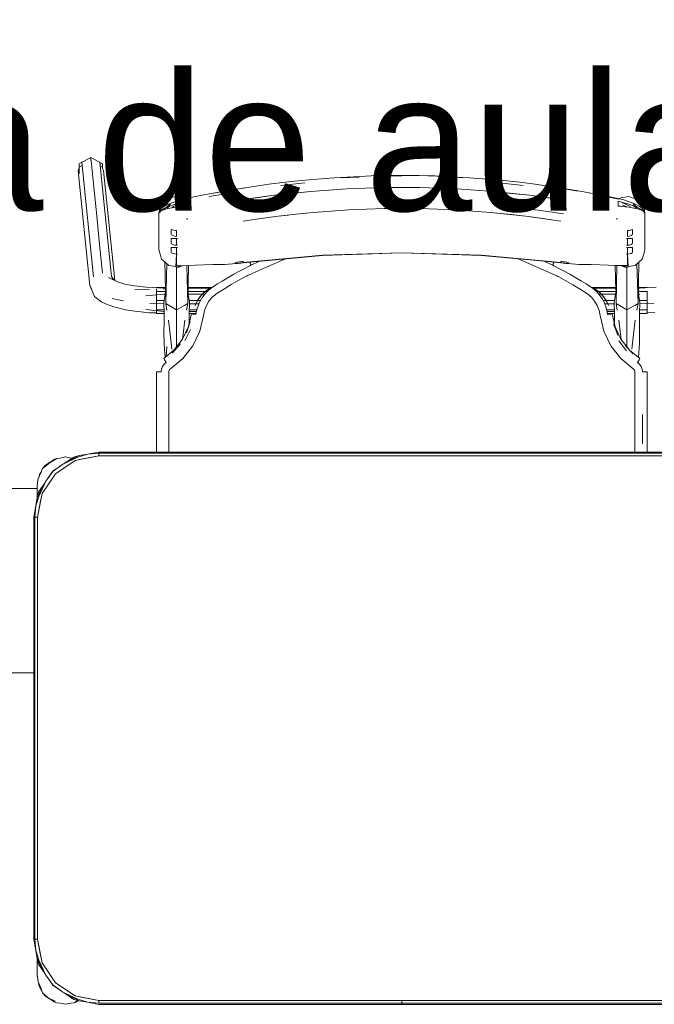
# Model space of a CAD drawing. Header units: millimetres. Extents: x 321 to 585, y -277 to 9.
# Tile 82 of 256: x 391.48 to 392.51, y -213.16 to -211.56. Entities that reach past the tile are written whole.
import ezdxf

# ---------------------------------------------------------------- set-up
doc = ezdxf.new("R2010")
doc.units = ezdxf.units.MM
doc.header["$MEASUREMENT"] = 0
doc.linetypes.add('NULL', pattern=[0])
for name, color, linetype, lineweight in [('Ambiente-Textos', 251, 'Continuous', 5), ('IFC-Elemento de mobília-Contorno', 152, 'Continuous', 5), ('IFC-Viga-Contorno', 66, 'Continuous', 5)]:
    doc.layers.add(name, color=color, linetype=linetype, lineweight=lineweight)
doc.styles.add('Arial', font='arial.ttf')

msp = doc.modelspace()

# ---------------------------------------------------------------- linework, layer by layer
at = {"layer": 'IFC-Elemento de mobília-Contorno', "color": 7, "lineweight": 5}
for p, q in [((391.5728, -211.7937), (391.5766, -211.7916)), ((391.5728, -211.7988), (391.5728, -211.7937)), ((391.5728, -211.7988), (391.5774, -211.7963)), ((391.5766, -211.7916), (391.5769, -211.7908)), ((391.5769, -211.7908), (391.5807, -211.7893)), ((391.5769, -211.7908), (391.5962, -211.9777)), ((391.5807, -211.7893), (391.5917, -211.7832)), ((391.5917, -211.7883), (391.5917, -211.7832)), ((391.5917, -211.7832), (391.6027, -211.7893)), ((391.5917, -211.7883), (391.5919, -211.7884)), ((391.5919, -211.7884), (391.5963, -211.8316)), ((391.6027, -211.7893), (391.6061, -211.7907)), ((391.6061, -211.7907), (391.6255, -211.9775)), ((391.6061, -211.7907), (391.6065, -211.7914)), ((391.6065, -211.7914), (391.6105, -211.7937)), ((391.6068, -211.7967), (391.6105, -211.7988)), ((391.6105, -211.8009), (391.6105, -211.7937)), ((391.6105, -211.7988), (391.6105, -211.7937)), ((391.5708, -211.805), (391.5728, -211.8003)), ((391.5708, -211.805), (391.5902, -211.9919)), ((391.5728, -211.8098), (391.5728, -211.7988)), ((391.6105, -211.8009), (391.6105, -211.7988)), ((391.6105, -211.8009), (391.6122, -211.8048)), ((391.6122, -211.8048), (391.6307, -211.9838)), ((392.0298, -211.814), (392.0488, -211.8134)), ((392.0488, -211.8134), (392.0736, -211.8127)), ((392.0566, -211.8134), (392.0987, -211.8134)), ((392.0736, -211.8127), (392.0987, -211.8126)), ((392.0987, -211.8126), (392.1269, -211.8128)), ((392.1269, -211.8128), (392.1525, -211.8134)), ((392.1408, -211.8134), (392.1697, -211.8144)), ((392.1525, -211.8134), (392.1697, -211.8144)), ((391.8538, -211.8309), (391.8816, -211.8268)), ((391.8816, -211.8268), (391.9082, -211.8234)), ((391.9012, -211.829), (391.9405, -211.8247)), ((391.9082, -211.8234), (391.935, -211.8206)), ((391.935, -211.8206), (391.9601, -211.8184)), ((391.9601, -211.8184), (391.9884, -211.8163)), ((391.9884, -211.8163), (392.0298, -211.814)), ((391.9996, -211.8162), (392.0292, -211.8153)), ((392.1697, -211.8144), (392.1979, -211.8162)), ((392.1768, -211.8149), (392.209, -211.8163)), ((392.209, -211.8163), (392.2373, -211.8184)), ((392.2373, -211.8184), (392.264, -211.8207)), ((392.2569, -211.8248), (392.2962, -211.829)), ((392.264, -211.8207), (392.2907, -211.8236)), ((392.2907, -211.8236), (392.3159, -211.8268)), ((392.3159, -211.8268), (392.3437, -211.8309)), ((391.5963, -211.8316), (391.6012, -211.8783)), ((391.7463, -211.8502), (391.7732, -211.8447)), ((391.7732, -211.8447), (391.797, -211.8401)), ((391.7847, -211.847), (391.8233, -211.8401)), ((391.7853, -211.8426), (391.8138, -211.8375)), ((391.797, -211.8401), (391.8138, -211.8375)), ((391.8138, -211.8375), (391.8425, -211.833)), ((391.82, -211.8365), (391.8538, -211.8309)), ((391.8316, -211.8531), (391.8904, -211.8449)), ((391.8615, -211.8489), (391.8904, -211.8449)), ((391.8904, -211.8449), (391.9496, -211.8386)), ((391.8904, -211.8449), (391.92, -211.8417)), ((391.92, -211.8417), (391.9496, -211.8386)), ((391.9496, -211.8386), (392.0091, -211.8345)), ((391.9496, -211.8386), (391.9793, -211.8365)), ((391.9793, -211.8365), (392.0091, -211.8345)), ((392.0091, -211.8345), (392.0688, -211.8324)), ((392.0091, -211.8345), (392.039, -211.8334)), ((392.039, -211.8334), (392.0688, -211.8324)), ((392.0688, -211.8324), (392.1286, -211.8324)), ((392.1286, -211.8324), (392.1883, -211.8345)), ((392.1286, -211.8324), (392.1585, -211.8334)), ((392.1585, -211.8334), (392.1883, -211.8345)), ((392.1883, -211.8345), (392.2479, -211.8386)), ((392.1883, -211.8345), (392.2181, -211.8366)), ((392.2181, -211.8366), (392.2479, -211.8386)), ((392.2479, -211.8386), (392.3071, -211.8449)), ((392.2479, -211.8386), (392.2775, -211.8417)), ((392.2775, -211.8417), (392.3071, -211.8449)), ((392.3071, -211.8449), (392.3658, -211.8531)), ((392.3071, -211.8449), (392.3359, -211.8489)), ((392.3437, -211.8309), (392.365, -211.8344)), ((392.355, -211.833), (392.3846, -211.8384)), ((392.355, -211.833), (392.386, -211.8374)), ((392.386, -211.8374), (392.4036, -211.8408)), ((392.4036, -211.8408), (392.4274, -211.8452)), ((392.4122, -211.8426), (392.4514, -211.851)), ((392.4274, -211.8452), (392.4511, -211.8502)), ((391.7063, -211.8624), (391.7087, -211.858)), ((391.7087, -211.858), (391.7132, -211.8542)), ((391.7118, -211.8624), (391.7221, -211.8575)), ((391.7132, -211.8542), (391.7177, -211.8504)), ((391.7151, -211.8643), (391.7216, -211.8591)), ((391.7151, -211.8643), (391.7289, -211.8592)), ((391.7177, -211.8504), (391.7234, -211.8487)), ((391.7221, -211.8575), (391.7302, -211.8548)), ((391.7234, -211.8487), (391.7291, -211.8471)), ((391.7265, -211.8629), (391.7334, -211.8597)), ((391.7289, -211.8592), (391.7464, -211.8547)), ((391.7291, -211.8471), (391.7349, -211.8478)), ((391.7302, -211.8548), (391.7373, -211.8525)), ((391.732, -211.8638), (391.7391, -211.8609)), ((391.7334, -211.8597), (391.7403, -211.8563)), ((391.7349, -211.8478), (391.7408, -211.8485)), ((391.7373, -211.8525), (391.7463, -211.8502)), ((391.7408, -211.8485), (391.7445, -211.8506)), ((391.7429, -211.8628), (391.7464, -211.8618)), ((391.7464, -211.8567), (391.7464, -211.8547)), ((391.7464, -211.8586), (391.7464, -211.8567)), ((391.7464, -211.8605), (391.7464, -211.8586)), ((391.7464, -211.8625), (391.7464, -211.8605)), ((391.8316, -211.8531), (391.8615, -211.8489)), ((392.3359, -211.8489), (392.3658, -211.8531)), ((392.4511, -211.8502), (392.4602, -211.8525)), ((392.4511, -211.8567), (392.4511, -211.8547)), ((392.4511, -211.8547), (392.4686, -211.8592)), ((392.4511, -211.8586), (392.4511, -211.8567)), ((392.4511, -211.8605), (392.4511, -211.8586)), ((392.4511, -211.8625), (392.4511, -211.8605)), ((392.4511, -211.8618), (392.4546, -211.8628)), ((392.4529, -211.8506), (392.4567, -211.8485)), ((392.4567, -211.8485), (392.4625, -211.8478)), ((392.4571, -211.8564), (392.464, -211.8598)), ((392.4583, -211.8609), (392.4654, -211.8638)), ((392.4602, -211.8525), (392.4673, -211.8548)), ((392.4625, -211.8478), (392.4684, -211.8471)), ((392.464, -211.8598), (392.471, -211.8629)), ((392.4673, -211.8548), (392.4754, -211.8575)), ((392.4684, -211.8471), (392.4741, -211.8488)), ((392.4686, -211.8592), (392.4823, -211.8643)), ((392.4741, -211.8488), (392.4798, -211.8504)), ((392.4754, -211.8575), (392.4856, -211.8624)), ((392.4758, -211.8591), (392.4823, -211.8643)), ((392.4798, -211.8504), (392.4843, -211.8542)), ((392.4843, -211.8542), (392.4888, -211.858)), ((392.4888, -211.858), (392.4912, -211.8623)), ((391.7027, -211.8739), (391.7039, -211.8668)), ((391.7027, -211.8739), (391.7057, -211.867)), ((391.7027, -211.8739), (391.7059, -211.8694)), ((391.7027, -211.8739), (391.7044, -211.8718)), ((391.7027, -211.8889), (391.7027, -211.8739)), ((391.7039, -211.8668), (391.7063, -211.8624)), ((391.7044, -211.8718), (391.7059, -211.8701)), ((391.7057, -211.867), (391.7118, -211.8624)), ((391.7059, -211.8694), (391.7151, -211.8643)), ((391.7059, -211.8701), (391.715, -211.8667)), ((391.7071, -211.8688), (391.7101, -211.8685)), ((391.7114, -211.868), (391.713, -211.8657)), ((391.715, -211.8667), (391.729, -211.8641)), ((391.7159, -211.8665), (391.7166, -211.8655)), ((391.7166, -211.8655), (391.7205, -211.8623)), ((391.7243, -211.8649), (391.7265, -211.8629)), ((391.729, -211.8641), (391.7464, -211.8625)), ((391.7449, -211.8622), (391.7457, -211.8625)), ((391.8969, -211.8788), (391.9256, -211.8758)), ((391.8969, -211.8788), (391.9131, -211.8771)), ((391.9256, -211.8758), (391.9543, -211.8727)), ((391.9422, -211.874), (391.9543, -211.8727)), ((391.9543, -211.8727), (392.0119, -211.8686)), ((391.9543, -211.8727), (391.9831, -211.8706)), ((391.9831, -211.8706), (392.0119, -211.8686)), ((392.0119, -211.8686), (392.0409, -211.8676)), ((392.0409, -211.8676), (392.0698, -211.8665)), ((392.0698, -211.8665), (392.1277, -211.8665)), ((392.1277, -211.8665), (392.1566, -211.8676)), ((392.1566, -211.8676), (392.1855, -211.8686)), ((392.1855, -211.8686), (392.2432, -211.8727)), ((392.1855, -211.8686), (392.2143, -211.8706)), ((392.2143, -211.8706), (392.2432, -211.8727)), ((392.2432, -211.8727), (392.3005, -211.8788)), ((392.2432, -211.8727), (392.2718, -211.8758)), ((392.2718, -211.8758), (392.3005, -211.8788)), ((392.3039, -211.8668), (392.3323, -211.8708)), ((392.3039, -211.8668), (392.3321, -211.8708)), ((392.3321, -211.8708), (392.3618, -211.875)), ((392.3323, -211.8708), (392.3618, -211.875)), ((392.4511, -211.8625), (392.4684, -211.8641)), ((392.4514, -211.8625), (392.4523, -211.8621)), ((392.4684, -211.8641), (392.4825, -211.8667)), ((392.4763, -211.862), (392.4806, -211.8655)), ((392.4806, -211.8655), (392.4813, -211.8665)), ((392.4823, -211.8643), (392.4916, -211.8694)), ((392.4825, -211.8667), (392.4916, -211.8701)), ((392.4843, -211.8657), (392.4856, -211.8678)), ((392.4856, -211.8624), (392.4915, -211.8668)), ((392.4875, -211.8686), (392.4903, -211.8687)), ((392.4912, -211.8623), (392.4935, -211.8666)), ((392.4915, -211.8668), (392.4947, -211.8739)), ((392.4916, -211.8694), (392.4947, -211.8739)), ((392.4916, -211.8701), (392.493, -211.8718)), ((392.493, -211.8718), (392.4947, -211.8739)), ((392.4935, -211.8666), (392.4947, -211.8739)), ((392.4947, -211.8889), (392.4947, -211.8739)), ((391.6012, -211.8783), (391.606, -211.925)), ((391.7027, -211.904), (391.7027, -211.8889)), ((391.7483, -211.8824), (391.7485, -211.8834)), ((391.7483, -211.8824), (391.7487, -211.8846)), ((391.7485, -211.8834), (391.7487, -211.8846)), ((391.8401, -211.8869), (391.8693, -211.8828)), ((391.8693, -211.8828), (391.8969, -211.8788)), ((392.3005, -211.8788), (392.3574, -211.8869)), ((392.3005, -211.8788), (392.3282, -211.8828)), ((392.3282, -211.8828), (392.3574, -211.8869)), ((392.4488, -211.8846), (392.4492, -211.8824)), ((392.4488, -211.8846), (392.449, -211.8834)), ((392.449, -211.8834), (392.4492, -211.8824)), ((392.4947, -211.9039), (392.4947, -211.8889)), ((391.7027, -211.919), (391.7027, -211.904)), ((391.7227, -211.9007), (391.7248, -211.9013)), ((391.7227, -211.9027), (391.7227, -211.9007)), ((391.7227, -211.9046), (391.7227, -211.9027)), ((391.7227, -211.9065), (391.7227, -211.9046)), ((391.7227, -211.9084), (391.7227, -211.9065)), ((391.7227, -211.9084), (391.7233, -211.9093)), ((391.7233, -211.9093), (391.7251, -211.9104)), ((391.7248, -211.9013), (391.7269, -211.9017)), ((391.7269, -211.9017), (391.7291, -211.902)), ((391.7291, -211.902), (391.7312, -211.9021)), ((391.7312, -211.9045), (391.7312, -211.9021)), ((391.7312, -211.907), (391.7312, -211.9045)), ((391.7312, -211.9094), (391.7312, -211.9069)), ((391.7312, -211.9118), (391.7312, -211.9094)), ((392.4662, -211.9021), (392.4684, -211.902)), ((392.4662, -211.9045), (392.4662, -211.9021)), ((392.4662, -211.907), (392.4662, -211.9045)), ((392.4662, -211.9094), (392.4662, -211.9069)), ((392.4662, -211.9118), (392.4662, -211.9094)), ((392.4684, -211.902), (392.4705, -211.9017)), ((392.4705, -211.9017), (392.4726, -211.9013)), ((392.4723, -211.9104), (392.4741, -211.9093)), ((392.4726, -211.9013), (392.4747, -211.9007)), ((392.4741, -211.9093), (392.4747, -211.9084)), ((392.4747, -211.9027), (392.4747, -211.9007)), ((392.4747, -211.9046), (392.4747, -211.9027)), ((392.4747, -211.9065), (392.4747, -211.9046)), ((392.4747, -211.9084), (392.4747, -211.9065)), ((392.4947, -211.9189), (392.4947, -211.9039)), ((391.606, -211.925), (391.6109, -211.9718)), ((391.7027, -211.934), (391.7027, -211.919)), ((391.7227, -211.9159), (391.7233, -211.9154)), ((391.7227, -211.9177), (391.7227, -211.9159)), ((391.7227, -211.9195), (391.7227, -211.9177)), ((391.7227, -211.9212), (391.7227, -211.9195)), ((391.7227, -211.923), (391.7227, -211.9212)), ((391.7227, -211.923), (391.7233, -211.9239)), ((391.7233, -211.9154), (391.7251, -211.9152)), ((391.7233, -211.9239), (391.7251, -211.925)), ((391.7251, -211.9104), (391.7278, -211.9114)), ((391.7251, -211.9152), (391.7278, -211.9152)), ((391.7251, -211.925), (391.7278, -211.9259)), ((391.7278, -211.9114), (391.7312, -211.9118)), ((391.7278, -211.9152), (391.7312, -211.9152)), ((391.7278, -211.9259), (391.7312, -211.9264)), ((391.7312, -211.918), (391.7312, -211.9152)), ((391.7312, -211.9208), (391.7312, -211.918)), ((391.7312, -211.9236), (391.7312, -211.9208)), ((391.7312, -211.9264), (391.7312, -211.9236)), ((391.7315, -211.9152), (391.7316, -211.9152)), ((391.732, -211.9152), (391.7324, -211.9152)), ((391.7324, -211.9152), (391.7327, -211.9152)), ((392.4647, -211.9152), (392.4651, -211.9152)), ((392.4651, -211.9152), (392.4655, -211.9152)), ((392.4662, -211.9118), (392.4696, -211.9114)), ((392.4662, -211.918), (392.4662, -211.9152)), ((392.4662, -211.9152), (392.4696, -211.9152)), ((392.4662, -211.9208), (392.4662, -211.918)), ((392.4662, -211.9236), (392.4662, -211.9208)), ((392.4662, -211.9264), (392.4662, -211.9236)), ((392.4662, -211.9264), (392.4696, -211.9259)), ((392.4696, -211.9114), (392.4723, -211.9104)), ((392.4696, -211.9152), (392.4723, -211.9152)), ((392.4696, -211.9259), (392.4723, -211.925)), ((392.4723, -211.9152), (392.4741, -211.9154)), ((392.4723, -211.925), (392.4741, -211.9239)), ((392.4741, -211.9154), (392.4747, -211.9159)), ((392.4741, -211.9239), (392.4747, -211.923)), ((392.4747, -211.9177), (392.4747, -211.9159)), ((392.4747, -211.9195), (392.4747, -211.9177)), ((392.4747, -211.9212), (392.4747, -211.9195)), ((392.4747, -211.923), (392.4747, -211.9212)), ((392.4947, -211.934), (392.4947, -211.9189)), ((391.7027, -211.934), (391.7052, -211.9426)), ((391.7227, -211.9305), (391.7233, -211.9299)), ((391.7227, -211.9322), (391.7227, -211.9305)), ((391.7227, -211.934), (391.7227, -211.9322)), ((391.7227, -211.9358), (391.7227, -211.934)), ((391.7227, -211.9375), (391.7227, -211.9358)), ((391.7227, -211.9375), (391.7233, -211.9385)), ((391.7233, -211.9299), (391.7251, -211.9298)), ((391.7233, -211.9385), (391.7251, -211.9395)), ((391.7251, -211.9298), (391.7278, -211.9298)), ((391.7251, -211.9395), (391.7278, -211.9405)), ((391.7278, -211.9298), (391.7312, -211.9298)), ((391.7278, -211.9405), (391.7312, -211.9409)), ((391.7302, -211.9613), (391.7312, -211.9409)), ((391.7312, -211.9326), (391.7312, -211.9298)), ((391.7312, -211.9353), (391.7312, -211.9326)), ((391.7312, -211.9382), (391.7312, -211.9353)), ((391.7312, -211.9409), (391.7312, -211.9382)), ((391.7312, -211.9593), (391.7312, -211.9409)), ((391.7312, -211.9409), (391.7327, -211.941)), ((391.7312, -211.9409), (391.7315, -211.941)), ((391.7315, -211.9264), (391.7327, -211.9264)), ((391.7316, -211.9264), (391.732, -211.9264)), ((391.7316, -211.9298), (391.7317, -211.9298)), ((391.732, -211.9264), (391.7324, -211.9264)), ((391.732, -211.9298), (391.7324, -211.9298)), ((391.7324, -211.9264), (391.7327, -211.9264)), ((391.7324, -211.9298), (391.7327, -211.9298)), ((391.9691, -211.9425), (392.0987, -211.9384)), ((391.9691, -211.9429), (392.0339, -211.9409)), ((392.0339, -211.9409), (392.0987, -211.9389)), ((392.0987, -211.9384), (392.2283, -211.9425)), ((392.0987, -211.9389), (392.1635, -211.9409)), ((392.1635, -211.9409), (392.2283, -211.9429)), ((392.4647, -211.9264), (392.4651, -211.9264)), ((392.4647, -211.9264), (392.4659, -211.9264)), ((392.4647, -211.9298), (392.4651, -211.9298)), ((392.4647, -211.941), (392.4662, -211.9409)), ((392.4651, -211.9264), (392.4655, -211.9264)), ((392.4651, -211.9298), (392.4655, -211.9298)), ((392.4655, -211.9264), (392.4659, -211.9264)), ((392.4659, -211.941), (392.4662, -211.9409)), ((392.4662, -211.9326), (392.4662, -211.9298)), ((392.4662, -211.9298), (392.4696, -211.9298)), ((392.4662, -211.9353), (392.4662, -211.9326)), ((392.4662, -211.9382), (392.4662, -211.9353)), ((392.4662, -211.9409), (392.4662, -211.9382)), ((392.4662, -211.9409), (392.4696, -211.9405)), ((392.4662, -211.9593), (392.4662, -211.9409)), ((392.4662, -211.9409), (392.4673, -211.9613)), ((392.4696, -211.9298), (392.4723, -211.9298)), ((392.4696, -211.9405), (392.4723, -211.9395)), ((392.4723, -211.9298), (392.4741, -211.9299)), ((392.4723, -211.9395), (392.4741, -211.9385)), ((392.4741, -211.9299), (392.4747, -211.9305)), ((392.4741, -211.9385), (392.4747, -211.9375)), ((392.4747, -211.9322), (392.4747, -211.9305)), ((392.4747, -211.934), (392.4747, -211.9322)), ((392.4747, -211.9358), (392.4747, -211.934)), ((392.4747, -211.9375), (392.4747, -211.9358)), ((392.4922, -211.9426), (392.4947, -211.934)), ((391.7052, -211.9426), (391.707, -211.9488)), ((391.707, -211.9488), (391.7128, -211.954)), ((391.7123, -211.9535), (391.7136, -212.0215)), ((391.7128, -211.954), (391.7186, -211.9592)), ((391.7136, -212.0215), (391.7153, -211.9562)), ((391.7624, -211.959), (391.7906, -211.9578)), ((391.7906, -211.9578), (391.7936, -211.9575)), ((391.7936, -211.9575), (391.7976, -211.9577)), ((391.7976, -211.9577), (391.8018, -211.9577)), ((391.8018, -211.9577), (391.806, -211.9578)), ((391.806, -211.9578), (391.8103, -211.9577)), ((391.8101, -211.9578), (391.8286, -211.9563)), ((391.8101, -211.9577), (391.8101, -211.9578)), ((391.8101, -211.9578), (391.8103, -211.9577)), ((391.8186, -211.9569), (391.8267, -211.9559)), ((391.8186, -211.9569), (391.8268, -211.9561)), ((391.8267, -211.9553), (391.8271, -211.9548)), ((391.8267, -211.9554), (391.8267, -211.9553)), ((391.8267, -211.9556), (391.8267, -211.9554)), ((391.8267, -211.9557), (391.8267, -211.9556)), ((391.8267, -211.9559), (391.8267, -211.9557)), ((391.8268, -211.9561), (391.8275, -211.9563)), ((391.8271, -211.9548), (391.8282, -211.9544)), ((391.8275, -211.9563), (391.8286, -211.9563)), ((391.8282, -211.9544), (391.8298, -211.954)), ((391.8286, -211.9563), (391.8301, -211.9562)), ((391.8298, -211.954), (391.8317, -211.9537)), ((391.8301, -211.9562), (391.8317, -211.956)), ((391.8317, -211.9537), (391.8338, -211.9534)), ((391.8317, -211.956), (391.8338, -211.9557)), ((391.8338, -211.9534), (391.8359, -211.9532)), ((391.8338, -211.9557), (391.8359, -211.9555)), ((391.8359, -211.9532), (391.838, -211.9529)), ((391.8359, -211.9555), (391.8379, -211.9552)), ((391.8379, -211.9552), (391.84, -211.955)), ((391.838, -211.9529), (391.8401, -211.9527)), ((391.8396, -211.9527), (391.84, -211.955)), ((391.8396, -211.9527), (391.84, -211.955)), ((391.84, -211.955), (391.9046, -211.9489)), ((391.8401, -211.9545), (391.9691, -211.9425)), ((391.8401, -211.9531), (391.8401, -211.9527)), ((391.8401, -211.9536), (391.8401, -211.9531)), ((391.8401, -211.9541), (391.8401, -211.9536)), ((391.8401, -211.9545), (391.8401, -211.9541)), ((391.8504, -211.954), (391.8506, -211.9546)), ((391.8506, -211.9546), (391.8518, -211.957)), ((391.8508, -211.954), (391.8518, -211.956)), ((391.8518, -211.956), (391.8531, -211.9586)), ((391.8518, -211.957), (391.8522, -211.9568)), ((391.8518, -211.957), (391.8522, -211.9568)), ((391.8518, -211.957), (391.8527, -211.9588)), ((391.8531, -211.9586), (391.8667, -211.9525)), ((391.8531, -211.9586), (391.8666, -211.9525)), ((391.8793, -211.9615), (391.9087, -211.9486)), ((391.9046, -211.9489), (391.9691, -211.9429)), ((391.9087, -211.9486), (391.909, -211.9485)), ((392.2283, -211.9425), (392.3574, -211.9545)), ((392.2283, -211.9429), (392.3072, -211.9503)), ((392.2879, -211.9485), (392.3472, -211.9743)), ((392.3072, -211.9503), (392.3574, -211.955)), ((392.3303, -211.9524), (392.3439, -211.9586)), ((392.3303, -211.9524), (392.3439, -211.9586)), ((392.3439, -211.9586), (392.3452, -211.956)), ((392.3443, -211.9588), (392.3452, -211.957)), ((392.3448, -211.9568), (392.3452, -211.957)), ((392.3448, -211.9568), (392.3452, -211.957)), ((392.3452, -211.956), (392.3463, -211.9539)), ((392.3452, -211.957), (392.3464, -211.9546)), ((392.3464, -211.9546), (392.3467, -211.954)), ((392.3574, -211.9531), (392.3574, -211.9527)), ((392.3574, -211.9527), (392.3595, -211.9529)), ((392.3574, -211.9536), (392.3574, -211.9531)), ((392.3574, -211.9541), (392.3574, -211.9536)), ((392.3574, -211.9545), (392.3574, -211.9541)), ((392.3574, -211.955), (392.3595, -211.9552)), ((392.3595, -211.9529), (392.3616, -211.9532)), ((392.3595, -211.9552), (392.3616, -211.9555)), ((392.3616, -211.9532), (392.3636, -211.9534)), ((392.3616, -211.9555), (392.3637, -211.9557)), ((392.3636, -211.9534), (392.3657, -211.9537)), ((392.3637, -211.9557), (392.3657, -211.956)), ((392.3657, -211.9537), (392.3676, -211.954)), ((392.3657, -211.956), (392.3674, -211.9562)), ((392.3674, -211.9562), (392.3689, -211.9563)), ((392.3676, -211.954), (392.3693, -211.9544)), ((392.3689, -211.9563), (392.3873, -211.9578)), ((392.3689, -211.9563), (392.37, -211.9563)), ((392.3693, -211.9544), (392.3703, -211.9548)), ((392.37, -211.9563), (392.3706, -211.9561)), ((392.3703, -211.9548), (392.3707, -211.9553)), ((392.3706, -211.9561), (392.3789, -211.9569)), ((392.3707, -211.9554), (392.3707, -211.9553)), ((392.3707, -211.9556), (392.3707, -211.9554)), ((392.3707, -211.9557), (392.3707, -211.9556)), ((392.3707, -211.9559), (392.3707, -211.9557)), ((392.3707, -211.9559), (392.3789, -211.9569)), ((392.3872, -211.9577), (392.3873, -211.9578)), ((392.3872, -211.9577), (392.3915, -211.9578)), ((392.3873, -211.9578), (392.3873, -211.9577)), ((392.3915, -211.9578), (392.3957, -211.9577)), ((392.3957, -211.9577), (392.3998, -211.9577)), ((392.3998, -211.9577), (392.4039, -211.9575)), ((392.4039, -211.9575), (392.4069, -211.9578)), ((392.4069, -211.9578), (392.435, -211.959)), ((392.4788, -211.9592), (392.4846, -211.954)), ((392.4818, -211.9565), (392.4835, -212.0215)), ((392.4835, -212.0215), (392.4848, -211.9539)), ((392.4846, -211.954), (392.4904, -211.9488)), ((392.4904, -211.9488), (392.4922, -211.9426)), ((391.7186, -211.9592), (391.7225, -211.9599)), ((391.7225, -211.9599), (391.7263, -211.9606)), ((391.7263, -211.9606), (391.7302, -211.9613)), ((391.7302, -211.9613), (391.7312, -211.9615)), ((391.7312, -211.9593), (391.7349, -211.9597)), ((391.7312, -211.9593), (391.7321, -211.9594)), ((391.7312, -211.9615), (391.7321, -211.9617)), ((391.7315, -211.9644), (391.7315, -211.9616)), ((391.7315, -211.998), (391.7315, -211.9644)), ((391.7321, -211.9594), (391.7331, -211.9595)), ((391.7321, -211.9617), (391.7331, -211.9619)), ((391.7331, -211.9595), (391.734, -211.9596)), ((391.7331, -211.9619), (391.7341, -211.9621)), ((391.734, -211.9596), (391.7349, -211.9597)), ((391.7341, -211.9621), (391.7348, -211.9618)), ((391.7348, -211.9618), (391.7356, -211.9615)), ((391.7349, -211.9597), (391.7386, -211.9597)), ((391.7349, -211.9597), (391.7358, -211.9597)), ((391.7356, -211.9615), (391.736, -211.9613)), ((391.7358, -211.9597), (391.7363, -211.9597)), ((391.736, -211.9613), (391.7364, -211.9612)), ((391.7363, -211.9597), (391.7368, -211.9597)), ((391.7364, -211.9612), (391.7368, -211.9611)), ((391.7368, -211.9597), (391.7372, -211.9597)), ((391.7368, -211.9611), (391.7372, -211.9609)), ((391.7372, -211.9597), (391.7377, -211.9597)), ((391.7372, -211.9609), (391.7375, -211.9608)), ((391.7375, -211.9608), (391.7379, -211.9606)), ((391.7377, -211.9597), (391.7382, -211.9597)), ((391.7379, -211.9606), (391.7383, -211.9605)), ((391.7383, -211.9605), (391.7387, -211.9603)), ((391.7386, -211.9597), (391.7624, -211.959)), ((391.7387, -211.9603), (391.7391, -211.9602)), ((391.7391, -211.9602), (391.7395, -211.96)), ((391.7395, -211.96), (391.7399, -211.9599)), ((391.7399, -211.9599), (391.7403, -211.9598)), ((391.7403, -211.9598), (391.7404, -211.9596)), ((391.7479, -211.9594), (391.7495, -212.0215)), ((391.7495, -212.0215), (391.7506, -211.9593)), ((391.8166, -211.9781), (391.8248, -211.9734)), ((391.8248, -211.9734), (391.8331, -211.9689)), ((391.8331, -211.9689), (391.8414, -211.9645)), ((391.8414, -211.9645), (391.8498, -211.9603)), ((391.848, -211.9752), (391.8498, -211.9743)), ((391.8498, -211.9603), (391.8506, -211.9599)), ((391.8498, -211.9743), (391.8793, -211.9615)), ((391.8506, -211.9599), (391.8515, -211.9595)), ((391.8515, -211.9595), (391.8523, -211.959)), ((391.8523, -211.959), (391.8531, -211.9586)), ((392.3439, -211.9586), (392.3443, -211.9588)), ((392.3443, -211.9588), (392.3448, -211.959)), ((392.3448, -211.959), (392.3456, -211.9595)), ((392.3456, -211.9595), (392.3464, -211.9599)), ((392.3464, -211.9599), (392.3472, -211.9603)), ((392.3472, -211.9603), (392.3557, -211.9645)), ((392.3472, -211.9743), (392.349, -211.9752)), ((392.3557, -211.9645), (392.364, -211.9689)), ((392.364, -211.9689), (392.3723, -211.9734)), ((392.3723, -211.9734), (392.3805, -211.9781)), ((392.435, -211.959), (392.4552, -211.9595)), ((392.435, -211.959), (392.4662, -211.9593)), ((392.4464, -211.9593), (392.4476, -212.0215)), ((392.4465, -211.9591), (392.462, -211.9597)), ((392.4476, -212.0215), (392.4492, -211.9593)), ((392.4565, -211.9595), (392.4567, -211.9596)), ((392.4567, -211.9596), (392.4572, -211.9598)), ((392.457, -211.9595), (392.4572, -211.9598)), ((392.4572, -211.9595), (392.4572, -211.9598)), ((392.4572, -211.9595), (392.4576, -211.9599)), ((392.4572, -211.9598), (392.4576, -211.9599)), ((392.4574, -211.9595), (392.4576, -211.9599)), ((392.4574, -211.9595), (392.458, -211.96)), ((392.4576, -211.9599), (392.458, -211.96)), ((392.458, -211.96), (392.458, -211.9596)), ((392.458, -211.96), (392.4584, -211.9602)), ((392.4584, -211.9602), (392.4587, -211.9603)), ((392.4586, -211.9596), (392.4591, -211.9605)), ((392.4587, -211.9603), (392.4591, -211.9605)), ((392.4591, -211.9596), (392.4591, -211.9605)), ((392.4591, -211.9605), (392.4595, -211.9606)), ((392.4595, -211.9606), (392.4599, -211.9608)), ((392.4599, -211.9608), (392.4603, -211.9609)), ((392.4603, -211.9609), (392.4607, -211.9611)), ((392.4607, -211.9611), (392.4611, -211.9612)), ((392.4611, -211.9612), (392.4615, -211.9613)), ((392.4615, -211.9613), (392.4618, -211.9615)), ((392.4618, -211.9615), (392.4622, -211.9616)), ((392.462, -211.9597), (392.4641, -211.9596)), ((392.462, -211.9597), (392.4625, -211.9597)), ((392.4622, -211.9616), (392.4626, -211.9618)), ((392.4625, -211.9597), (392.463, -211.9596)), ((392.4626, -211.9618), (392.463, -211.9619)), ((392.463, -211.9596), (392.4636, -211.9596)), ((392.463, -211.9619), (392.4634, -211.9621)), ((392.4634, -211.9621), (392.4639, -211.962)), ((392.4636, -211.9596), (392.4641, -211.9596)), ((392.4639, -211.962), (392.4644, -211.9619)), ((392.4641, -211.9596), (392.4662, -211.9593)), ((392.4641, -211.9596), (392.4646, -211.9595)), ((392.4644, -211.9619), (392.4653, -211.9617)), ((392.4646, -211.9595), (392.4652, -211.9594)), ((392.4652, -211.9594), (392.4662, -211.9593)), ((392.4653, -211.9617), (392.4663, -211.9615)), ((392.4655, -211.9593), (392.4662, -211.9593)), ((392.4655, -211.9644), (392.4655, -211.9617)), ((392.4655, -211.998), (392.4655, -211.9644)), ((392.4663, -211.9615), (392.4673, -211.9613)), ((392.4673, -211.9613), (392.4711, -211.9606)), ((392.4711, -211.9606), (392.475, -211.9599)), ((392.475, -211.9599), (392.4788, -211.9592)), ((391.6206, -211.9791), (391.635, -211.9858)), ((391.6255, -211.9775), (391.629, -211.9828)), ((391.6262, -211.9806), (391.6299, -211.9834)), ((391.635, -211.9858), (391.6472, -211.9896)), ((391.6472, -211.9896), (391.6627, -211.9925)), ((391.7946, -211.9916), (391.7983, -211.9893)), ((391.7983, -211.9893), (391.802, -211.987)), ((391.802, -211.987), (391.8058, -211.9847)), ((391.8058, -211.9847), (391.8085, -211.983)), ((391.8085, -211.983), (391.8112, -211.9814)), ((391.8093, -211.9971), (391.8206, -211.9902)), ((391.8112, -211.9814), (391.8139, -211.9797)), ((391.8139, -211.9797), (391.8166, -211.9781)), ((391.8206, -211.9902), (391.8317, -211.9839)), ((391.8317, -211.9839), (391.8426, -211.978)), ((391.8426, -211.978), (391.8444, -211.9771)), ((391.8444, -211.9771), (391.8462, -211.9761)), ((391.8462, -211.9761), (391.848, -211.9752)), ((392.349, -211.9752), (392.3509, -211.9761)), ((392.3509, -211.9761), (392.3527, -211.9771)), ((392.3527, -211.9771), (392.3545, -211.978)), ((392.3545, -211.978), (392.3659, -211.9842)), ((392.3659, -211.9842), (392.3771, -211.9906)), ((392.3805, -211.9781), (392.3832, -211.9797)), ((392.3832, -211.9797), (392.3859, -211.9814)), ((392.3859, -211.9814), (392.3886, -211.983)), ((392.3886, -211.983), (392.3912, -211.9846)), ((392.3912, -211.9846), (392.395, -211.987)), ((392.395, -211.987), (392.3987, -211.9893)), ((392.3987, -211.9893), (392.4024, -211.9916)), ((391.5902, -211.9919), (391.593, -211.9978)), ((391.5902, -211.9919), (391.5962, -212.006)), ((391.5962, -212.006), (391.5977, -212.0096)), ((391.6627, -211.9925), (391.6817, -211.9946)), ((391.6633, -211.9989), (391.6874, -211.9983)), ((391.681, -212.0088), (391.7108, -212.006)), ((391.6817, -211.9946), (391.7108, -211.9964)), ((391.6985, -211.9956), (391.6985, -211.9954)), ((391.6985, -211.9954), (391.7131, -211.9954)), ((391.6985, -212.0017), (391.6985, -211.9975)), ((391.6985, -212.0017), (391.7132, -212.0017)), ((391.6985, -212.0166), (391.6985, -212.0017)), ((391.7108, -211.9986), (391.7108, -211.9964)), ((391.7108, -211.9964), (391.7131, -211.9964)), ((391.7108, -212.0191), (391.7133, -212.0035)), ((391.7108, -212.006), (391.7129, -212.006)), ((391.7315, -212.0316), (391.7315, -211.998)), ((391.7498, -212.0017), (391.7781, -212.0017)), ((391.7498, -212.0035), (391.7522, -212.0191)), ((391.7499, -211.9964), (391.7858, -211.9964)), ((391.75, -211.9954), (391.7875, -211.9954)), ((391.7502, -212.006), (391.7734, -212.006)), ((391.771, -212.0086), (391.7732, -212.0062)), ((391.772, -212.0074), (391.7759, -212.0035)), ((391.772, -212.0074), (391.775, -212.0042)), ((391.7735, -212.006), (391.7775, -212.006)), ((391.7735, -212.0111), (391.7772, -212.0062)), ((391.775, -212.0042), (391.7813, -211.9991)), ((391.7759, -212.0035), (391.7802, -212)), ((391.7772, -212.0062), (391.7814, -212.0017)), ((391.7781, -212.0017), (391.7814, -212.0017)), ((391.7802, -212), (391.7849, -211.9969)), ((391.7813, -211.9991), (391.7849, -211.9969)), ((391.7814, -212.0017), (391.786, -211.9976)), ((391.7844, -211.9972), (391.7852, -211.9968)), ((391.7849, -211.9969), (391.7912, -211.9939)), ((391.7849, -211.9969), (391.7882, -211.995)), ((391.786, -211.9976), (391.791, -211.994)), ((391.786, -211.9964), (391.7877, -211.9964)), ((391.788, -211.9954), (391.789, -211.9954)), ((391.7882, -211.995), (391.7916, -211.9936)), ((391.791, -211.994), (391.7946, -211.9916)), ((391.7935, -212.0075), (391.7956, -212.0059)), ((391.7956, -212.0059), (391.7977, -212.0044)), ((391.7977, -212.0044), (391.8093, -211.9971)), ((392.3771, -211.9906), (392.3883, -211.9974)), ((392.3883, -211.9974), (392.3993, -212.0044)), ((392.3993, -212.0044), (392.4015, -212.0059)), ((392.4015, -212.0059), (392.4036, -212.0075)), ((392.4024, -211.9916), (392.4062, -211.9941)), ((392.4055, -211.9936), (392.4089, -211.995)), ((392.4061, -211.994), (392.411, -211.9976)), ((392.4061, -211.9941), (392.4122, -211.9969)), ((392.408, -211.9954), (392.409, -211.9954)), ((392.4089, -211.995), (392.4122, -211.9969)), ((392.4093, -211.9964), (392.411, -211.9964)), ((392.4096, -211.9954), (392.4471, -211.9954)), ((392.411, -211.9976), (392.4156, -212.0017)), ((392.4113, -211.9964), (392.4471, -211.9964)), ((392.4119, -211.9968), (392.4127, -211.9972)), ((392.4122, -211.9969), (392.4168, -212)), ((392.4122, -211.9969), (392.4158, -211.9991)), ((392.4156, -212.0017), (392.4189, -212.0017)), ((392.4156, -212.0017), (392.4198, -212.0062)), ((392.4158, -211.9991), (392.422, -212.0042)), ((392.4168, -212), (392.4212, -212.0035)), ((392.419, -212.0017), (392.4472, -212.0017)), ((392.4196, -212.006), (392.4236, -212.006)), ((392.4198, -212.0062), (392.4235, -212.0111)), ((392.4212, -212.0035), (392.4251, -212.0074)), ((392.422, -212.0042), (392.4251, -212.0074)), ((392.4237, -212.006), (392.4469, -212.006)), ((392.4238, -212.0062), (392.426, -212.0086)), ((392.4448, -212.0191), (392.4473, -212.0035)), ((392.4655, -212.0316), (392.4655, -211.998)), ((392.4838, -212.0017), (392.4985, -212.0017)), ((392.4838, -212.0035), (392.4862, -212.0191)), ((392.4839, -211.9964), (392.4862, -211.9964)), ((392.484, -211.9954), (392.4985, -211.9954)), ((392.4842, -212.006), (392.4862, -212.006)), ((392.4862, -211.9964), (392.5128, -211.9948)), ((392.4985, -211.9956), (392.4985, -211.9954)), ((392.4985, -212.0017), (392.4985, -212.0014)), ((392.4985, -212.0166), (392.4985, -212.0017)), ((391.5977, -212.0096), (391.6057, -212.0162)), ((391.6057, -212.0162), (391.6094, -212.0189)), ((391.6094, -212.0189), (391.6169, -212.0223)), ((391.6169, -212.0223), (391.6291, -212.0269)), ((391.6266, -212.013), (391.6448, -212.0167)), ((391.6877, -212.0211), (391.7109, -212.0216)), ((391.6985, -212.0166), (391.7112, -212.0166)), ((391.6985, -212.0314), (391.6985, -212.0166)), ((391.7108, -212.0191), (391.7113, -212.038)), ((391.7108, -212.0216), (391.7109, -212.0216)), ((391.7136, -212.0215), (391.7153, -212.0321)), ((391.7136, -212.0215), (391.7315, -212.0316)), ((391.7136, -212.0215), (391.7139, -212.0216)), ((391.7315, -212.0316), (391.7495, -212.0215)), ((391.7444, -212.0243), (391.7495, -212.0215)), ((391.7477, -212.0321), (391.7495, -212.0215)), ((391.7518, -212.0166), (391.7654, -212.0166)), ((391.7518, -212.038), (391.7522, -212.0191)), ((391.7522, -212.0216), (391.7629, -212.0216)), ((391.7617, -212.0246), (391.7631, -212.0212)), ((391.7617, -212.0246), (391.7631, -212.0212)), ((391.7619, -212.0241), (391.7647, -212.0178)), ((391.763, -212.0216), (391.7677, -212.0216)), ((391.7631, -212.0212), (391.765, -212.0172)), ((391.7631, -212.0212), (391.7647, -212.018)), ((391.7647, -212.018), (391.7665, -212.0148)), ((391.765, -212.0172), (391.7665, -212.0148)), ((391.7655, -212.0166), (391.7702, -212.0166)), ((391.7657, -212.0162), (391.7688, -212.0114)), ((391.7658, -212.0266), (391.7682, -212.0205)), ((391.7665, -212.0148), (391.7685, -212.0118)), ((391.7682, -212.0205), (391.7711, -212.0148)), ((391.7685, -212.0118), (391.772, -212.0074)), ((391.7685, -212.0118), (391.7695, -212.0103)), ((391.7695, -212.0103), (391.772, -212.0074)), ((391.7711, -212.0148), (391.7717, -212.0139)), ((391.7717, -212.0139), (391.7723, -212.0129)), ((391.7723, -212.0129), (391.7729, -212.012)), ((391.7729, -212.012), (391.7735, -212.0111)), ((391.78, -212.0246), (391.7842, -212.0174)), ((391.7842, -212.0174), (391.7896, -212.0111)), ((391.7896, -212.0111), (391.7915, -212.0092)), ((391.7915, -212.0092), (391.7935, -212.0075)), ((392.4036, -212.0075), (392.4056, -212.0092)), ((392.4056, -212.0092), (392.4075, -212.0111)), ((392.4075, -212.0111), (392.4128, -212.0174)), ((392.4128, -212.0174), (392.4171, -212.0246)), ((392.4235, -212.0111), (392.4242, -212.012)), ((392.4242, -212.012), (392.4248, -212.0129)), ((392.4248, -212.0129), (392.4254, -212.0139)), ((392.4251, -212.0074), (392.4275, -212.0103)), ((392.4251, -212.0074), (392.4285, -212.0118)), ((392.4254, -212.0139), (392.4259, -212.0148)), ((392.4259, -212.0148), (392.4289, -212.0205)), ((392.4269, -212.0166), (392.4316, -212.0166)), ((392.4275, -212.0103), (392.4285, -212.0118)), ((392.4283, -212.0114), (392.4313, -212.0161)), ((392.4285, -212.0118), (392.4306, -212.0148)), ((392.4289, -212.0205), (392.4312, -212.0266)), ((392.4293, -212.0216), (392.434, -212.0216)), ((392.4306, -212.0148), (392.432, -212.0172)), ((392.4306, -212.0148), (392.4324, -212.018)), ((392.4317, -212.0166), (392.4452, -212.0166)), ((392.432, -212.0172), (392.434, -212.0212)), ((392.4323, -212.0179), (392.4351, -212.0241)), ((392.4324, -212.018), (392.434, -212.0212)), ((392.434, -212.0212), (392.4353, -212.0246)), ((392.434, -212.0212), (392.4353, -212.0246)), ((392.4341, -212.0216), (392.4449, -212.0216)), ((392.4448, -212.0191), (392.4453, -212.038)), ((392.4476, -212.0215), (392.4493, -212.0321)), ((392.4476, -212.0215), (392.4655, -212.0316)), ((392.4476, -212.0215), (392.4479, -212.0216)), ((392.4655, -212.0316), (392.4835, -212.0215)), ((392.4784, -212.0243), (392.4835, -212.0215)), ((392.4817, -212.0321), (392.4835, -212.0215)), ((392.4858, -212.0166), (392.4985, -212.0166)), ((392.4858, -212.038), (392.4862, -212.0191)), ((392.4862, -212.0216), (392.5094, -212.0211)), ((392.4862, -212.0216), (392.4862, -212.0216)), ((392.4985, -212.0314), (392.4985, -212.0166)), ((391.6291, -212.0269), (391.6484, -212.0318)), ((391.6484, -212.0318), (391.6633, -212.0337)), ((391.6633, -212.0337), (391.6874, -212.0364)), ((391.681, -212.0308), (391.7108, -212.0343)), ((391.6874, -212.0364), (391.6985, -212.0364)), ((391.6985, -212.0314), (391.7111, -212.0314)), ((391.6985, -212.0374), (391.6985, -212.0314)), ((391.6985, -212.0374), (391.7113, -212.0374)), ((391.7108, -212.0343), (391.7112, -212.0343)), ((391.7108, -212.0354), (391.7108, -212.0343)), ((391.7108, -212.0354), (391.7108, -212.0343)), ((391.7112, -212.0504), (391.7113, -212.038)), ((391.7307, -212.0311), (391.7315, -212.0316)), ((391.7315, -212.0316), (391.7323, -212.0311)), ((391.7315, -212.0423), (391.7315, -212.0316)), ((391.7508, -212.0588), (391.7556, -212.0377)), ((391.7518, -212.0374), (391.7633, -212.0374)), ((391.7518, -212.038), (391.7519, -212.0504)), ((391.7519, -212.0314), (391.7645, -212.0314)), ((391.7519, -212.0343), (391.7639, -212.0343)), ((391.7556, -212.0377), (391.7561, -212.038)), ((391.7561, -212.038), (391.7578, -212.0384)), ((391.7578, -212.0384), (391.7602, -212.0388)), ((391.7617, -212.0245), (391.762, -212.024)), ((391.7617, -212.0246), (391.7617, -212.0245)), ((391.7617, -212.0246), (391.7617, -212.0246)), ((391.763, -212.0392), (391.7641, -212.0328)), ((391.7641, -212.0328), (391.7658, -212.0266)), ((391.7754, -212.0406), (391.777, -212.0324)), ((391.777, -212.0324), (391.78, -212.0246)), ((392.4171, -212.0246), (392.42, -212.0324)), ((392.42, -212.0324), (392.4217, -212.0406)), ((392.4312, -212.0266), (392.4329, -212.0328)), ((392.4326, -212.0314), (392.4451, -212.0314)), ((392.4329, -212.0328), (392.434, -212.0392)), ((392.4332, -212.0343), (392.4452, -212.0343)), ((392.4337, -212.0374), (392.4453, -212.0374)), ((392.4351, -212.024), (392.4353, -212.0245)), ((392.4353, -212.0246), (392.4353, -212.0245)), ((392.4353, -212.0246), (392.4353, -212.0246)), ((392.4369, -212.0388), (392.4393, -212.0384)), ((392.4393, -212.0384), (392.4409, -212.038)), ((392.4409, -212.038), (392.4415, -212.0377)), ((392.4415, -212.0377), (392.4463, -212.0592)), ((392.4452, -212.0504), (392.4453, -212.038)), ((392.4647, -212.0311), (392.4655, -212.0316)), ((392.4655, -212.0316), (392.4663, -212.0311)), ((392.4655, -212.0423), (392.4655, -212.0316)), ((392.4858, -212.0374), (392.4985, -212.0374)), ((392.4858, -212.038), (392.4859, -212.0504)), ((392.4859, -212.0314), (392.4985, -212.0314)), ((392.4859, -212.0343), (392.4862, -212.0343)), ((392.4985, -212.0374), (392.4985, -212.0314)), ((392.4985, -212.0363), (392.5107, -212.0361)), ((392.4985, -212.0374), (392.4985, -212.0363)), ((391.7108, -212.069), (391.7112, -212.0504)), ((391.7181, -212.0484), (391.7211, -212.0712)), ((391.7315, -212.0614), (391.7315, -212.0423)), ((391.7419, -212.0712), (391.7449, -212.0484)), ((391.7475, -212.0688), (391.7535, -212.0509)), ((391.7519, -212.0504), (391.7519, -212.0539)), ((391.7602, -212.0388), (391.763, -212.0392)), ((391.7695, -212.0663), (391.7754, -212.0406)), ((392.4217, -212.0406), (392.4275, -212.0663)), ((392.434, -212.0392), (392.4369, -212.0388)), ((392.4434, -212.0542), (392.4506, -212.0728)), ((392.4451, -212.0539), (392.4452, -212.0504)), ((392.4521, -212.0484), (392.4551, -212.0712)), ((392.4655, -212.0614), (392.4655, -212.0423)), ((392.4759, -212.0712), (392.4789, -212.0484)), ((392.4859, -212.0504), (392.4861, -212.0679)), ((391.7108, -212.069), (391.7111, -212.0854)), ((391.7315, -212.0866), (391.7315, -212.0614)), ((391.7413, -212.0794), (391.7505, -212.0597)), ((391.745, -212.0819), (391.754, -212.0636)), ((391.7581, -212.0902), (391.7695, -212.0663)), ((392.4275, -212.0663), (392.4389, -212.0902)), ((392.4463, -212.0592), (392.4557, -212.0792)), ((392.4655, -212.0866), (392.4655, -212.0614)), ((392.486, -212.0854), (392.4861, -212.0679)), ((391.7111, -212.0854), (391.7117, -212.0962)), ((391.7211, -212.0712), (391.7236, -212.0954)), ((391.7277, -212.0968), (391.7413, -212.0794)), ((391.7315, -212.0919), (391.7315, -212.0866)), ((391.7411, -212.0796), (391.7419, -212.0712)), ((392.4521, -212.0819), (392.4645, -212.0982)), ((392.4551, -212.0712), (392.456, -212.0796)), ((392.4557, -212.0792), (392.4689, -212.0963)), ((392.4655, -212.0919), (392.4655, -212.0866)), ((392.4735, -212.0954), (392.4759, -212.0712)), ((392.4841, -212.109), (392.486, -212.0854)), ((391.7107, -212.1109), (391.7277, -212.0968)), ((391.7117, -212.0962), (391.7129, -212.1091)), ((391.7143, -212.108), (391.7157, -212.0912)), ((391.7242, -212.102), (391.7376, -212.0871)), ((391.7418, -212.1111), (391.7581, -212.0902)), ((392.4389, -212.0902), (392.4552, -212.111)), ((392.4625, -212.0898), (392.4757, -212.1032)), ((392.4698, -212.0972), (392.4864, -212.1109)), ((391.7107, -212.1109), (391.7109, -212.1114)), ((391.7109, -212.1114), (391.7117, -212.1128)), ((391.711, -212.1202), (391.7146, -212.1172)), ((391.7117, -212.1128), (391.713, -212.1148)), ((391.713, -212.1148), (391.7146, -212.1172)), ((391.7135, -212.1155), (391.7136, -212.1169)), ((391.7136, -212.1156), (391.7136, -212.1161)), ((391.7136, -212.1156), (391.7136, -212.1161)), ((391.7136, -212.118), (391.7136, -212.1157)), ((391.7213, -212.1278), (391.7418, -212.1111)), ((392.4552, -212.111), (392.4758, -212.1278)), ((392.4825, -212.1172), (392.484, -212.1148)), ((392.4825, -212.1172), (392.486, -212.1202)), ((392.4835, -212.1169), (392.4836, -212.1155)), ((392.4835, -212.118), (392.4835, -212.1157)), ((392.4835, -212.1161), (392.4835, -212.1157)), ((392.4835, -212.1169), (392.4835, -212.1157)), ((392.4835, -212.118), (392.4835, -212.1169)), ((392.484, -212.1148), (392.4853, -212.1128)), ((392.4853, -212.1128), (392.4861, -212.1114)), ((392.4861, -212.1114), (392.4864, -212.1109)), ((391.6989, -212.1329), (391.6993, -212.1328)), ((391.6989, -212.1503), (391.6989, -212.1329)), ((391.6993, -212.1328), (391.7008, -212.1328)), ((391.7008, -212.1328), (391.7032, -212.1328)), ((391.7032, -212.1328), (391.7061, -212.1328)), ((391.7061, -212.1328), (391.7066, -212.1282)), ((391.7066, -212.1282), (391.7083, -212.1239)), ((391.7083, -212.1239), (391.711, -212.1202)), ((391.7185, -212.1328), (391.7187, -212.1313)), ((391.7185, -212.1684), (391.7185, -212.1328)), ((391.7187, -212.1313), (391.7193, -212.1299)), ((391.7193, -212.1299), (391.7201, -212.1287)), ((391.7201, -212.1287), (391.7213, -212.1278)), ((392.4758, -212.1278), (392.4769, -212.1287)), ((392.4769, -212.1287), (392.4778, -212.1299)), ((392.4778, -212.1299), (392.4783, -212.1313)), ((392.4783, -212.1313), (392.4785, -212.1328)), ((392.4785, -212.1499), (392.4785, -212.1328)), ((392.486, -212.1202), (392.4887, -212.1239)), ((392.4887, -212.1239), (392.4904, -212.1282)), ((392.4904, -212.1282), (392.491, -212.1328)), ((392.491, -212.1328), (392.4938, -212.1328)), ((392.4938, -212.1328), (392.4962, -212.1328)), ((392.4962, -212.1328), (392.4977, -212.1328)), ((392.4977, -212.1328), (392.4982, -212.1329)), ((392.4982, -212.1503), (392.4982, -212.1329)), ((391.6989, -212.1503), (391.6989, -212.1678)), ((392.4785, -212.1669), (392.4785, -212.1499)), ((392.4982, -212.1678), (392.4982, -212.1503)), ((392.4785, -212.1839), (392.4785, -212.1669)), ((391.6989, -212.1853), (391.6989, -212.1678)), ((391.7185, -212.1978), (391.7185, -212.1684)), ((392.4982, -212.1853), (392.4982, -212.1678)), ((391.6989, -212.2027), (391.6989, -212.1853)), ((391.7185, -212.2248), (391.7185, -212.1978)), ((392.4785, -212.2022), (392.4785, -212.1839)), ((392.4982, -212.2027), (392.4982, -212.1853)), ((391.6989, -212.2227), (391.6989, -212.2027)), ((392.4785, -212.2123), (392.4785, -212.2022)), ((392.4785, -212.2174), (392.4785, -212.2123)), ((392.4909, -212.2261), (392.491, -212.2022)), ((392.4909, -212.2221), (392.491, -212.2022)), ((392.4982, -212.2027), (392.4982, -212.2227)), ((391.6989, -212.2426), (391.6989, -212.2227)), ((391.7185, -212.2518), (391.7185, -212.2248)), ((392.4785, -212.2208), (392.4785, -212.2174)), ((392.4785, -212.2277), (392.4785, -212.2208)), ((392.4785, -212.241), (392.4785, -212.2277)), ((392.4908, -212.25), (392.4909, -212.2221)), ((392.4908, -212.25), (392.4909, -212.2261)), ((392.4982, -212.2426), (392.4982, -212.2227)), ((391.6989, -212.2634), (391.6989, -212.2426)), ((392.4785, -212.2634), (392.4785, -212.241)), ((392.4982, -212.2634), (392.4982, -212.2426)), ((391.7185, -212.2634), (391.7185, -212.2518)), ((391.5252, -212.2798), (391.5327, -212.2748)), ((391.5254, -212.2802), (391.5361, -212.2736)), ((391.5327, -212.2748), (391.5361, -212.2736)), ((391.5338, -212.2986), (391.5663, -212.277)), ((391.5361, -212.2736), (391.5415, -212.2731)), ((391.5415, -212.2731), (391.5503, -212.2713)), ((391.5459, -212.2831), (391.5727, -212.2689)), ((391.5459, -212.2831), (391.5707, -212.2715)), ((391.5484, -212.2818), (391.564, -212.2714)), ((391.5503, -212.2713), (391.5591, -212.2731)), ((391.5591, -212.2731), (391.5612, -212.2733)), ((391.564, -212.2714), (391.5727, -212.2689)), ((391.5663, -212.277), (391.6045, -212.2694)), ((391.5663, -212.277), (391.5811, -212.274)), ((391.5707, -212.2715), (391.5862, -212.2666)), ((391.5727, -212.2689), (391.5862, -212.2666)), ((391.5811, -212.274), (391.6045, -212.2694)), ((391.5862, -212.2666), (391.6045, -212.2634)), ((391.5862, -212.2666), (391.6045, -212.2651)), ((391.6045, -212.2634), (392.5925, -212.2634)), ((391.6045, -212.2651), (392.5925, -212.2651)), ((391.6045, -212.2694), (391.6045, -212.2651)), ((391.6045, -212.2694), (391.6045, -212.2672)), ((391.6045, -212.2694), (392.5925, -212.2694)), ((391.5078, -212.2997), (391.5111, -212.2948)), ((391.51, -212.2973), (391.5131, -212.2903)), ((391.5131, -212.2903), (391.5178, -212.2848)), ((391.5131, -212.2903), (391.5178, -212.2862)), ((391.5178, -212.2848), (391.5252, -212.2798)), ((391.5178, -212.2862), (391.5254, -212.2802)), ((391.5183, -212.3107), (391.5304, -212.2947)), ((391.5212, -212.3069), (391.5296, -212.2944)), ((391.5296, -212.2944), (391.5415, -212.2864)), ((391.5304, -212.2947), (391.5459, -212.2831)), ((391.504, -212.3376), (391.5183, -212.3107)), ((391.5043, -212.3197), (391.5055, -212.3079)), ((391.5055, -212.3079), (391.51, -212.2973)), ((391.5067, -212.3051), (391.5078, -212.2997)), ((391.5067, -212.3355), (391.5183, -212.3107)), ((391.5121, -212.3311), (391.5338, -212.2986)), ((391.5183, -212.3107), (391.5213, -212.3067)), ((391.5043, -212.3173), (391.5048, -212.3147)), ((391.5043, -212.3173), (391.5046, -212.3162)), ((391.5043, -212.3173), (391.5046, -212.3162)), ((391.5043, -212.3273), (391.5043, -212.3173)), ((391.5043, -212.3221), (391.5043, -212.3197)), ((391.5043, -212.3247), (391.5043, -212.3221)), ((391.5043, -212.3273), (391.5043, -212.3247)), ((391.5043, -212.3367), (391.5043, -212.3273)), ((391.5066, -212.3288), (391.517, -212.3132)), ((391.5018, -212.351), (391.5067, -212.3355)), ((391.5018, -212.351), (391.504, -212.3376)), ((391.504, -212.3376), (391.5066, -212.3288)), ((391.504, -212.3376), (391.5043, -212.3371)), ((391.5043, -212.3367), (391.5043, -212.3333)), ((391.5045, -212.3694), (391.5121, -212.3311)), ((391.5092, -212.346), (391.5121, -212.3311)), ((391.4985, -212.3694), (391.5018, -212.351)), ((391.5003, -212.3694), (391.5018, -212.351)), ((391.5045, -212.3694), (391.5092, -212.346)), ((391.4985, -213.0574), (391.4985, -212.3694)), ((391.5003, -213.0574), (391.5003, -212.3694)), ((391.5003, -212.3694), (391.5045, -212.3694)), ((391.5024, -212.3694), (391.5045, -212.3694)), ((391.5045, -213.0574), (391.5045, -212.3694)), ((391.4985, -213.0574), (391.5018, -213.0757)), ((391.5003, -213.0574), (391.5018, -213.0757)), ((391.5003, -213.0574), (391.5045, -213.0574)), ((391.5024, -213.0574), (391.5045, -213.0574)), ((391.5045, -213.0574), (391.5121, -213.0956)), ((391.5045, -213.0574), (391.5092, -213.0807)), ((391.5018, -213.0757), (391.5067, -213.0912)), ((391.5018, -213.0757), (391.504, -213.0891)), ((391.5092, -213.0807), (391.5121, -213.0956)), ((391.504, -213.0891), (391.5066, -213.0979)), ((391.504, -213.0891), (391.5183, -213.116)), ((391.5043, -213.1074), (391.5043, -213.09)), ((391.5043, -213.0949), (391.5043, -213.09)), ((391.5043, -213.1012), (391.5043, -213.0949)), ((391.5067, -213.0912), (391.5183, -213.116)), ((391.5121, -213.0956), (391.5338, -213.1281)), ((391.5043, -213.1173), (391.5043, -213.1074)), ((391.5043, -213.11), (391.5043, -213.1074)), ((391.5043, -213.1125), (391.5043, -213.11)), ((391.5043, -213.1149), (391.5043, -213.1125)), ((391.5066, -213.0979), (391.517, -213.1135)), ((391.5043, -213.1149), (391.5047, -213.1187)), ((391.5043, -213.1173), (391.505, -213.1208)), ((391.5043, -213.1173), (391.5047, -213.1187)), ((391.5043, -213.1173), (391.5047, -213.1187)), ((391.5047, -213.1187), (391.5057, -213.1267)), ((391.5057, -213.1267), (391.51, -213.1364)), ((391.5065, -213.1287), (391.5078, -213.1349)), ((391.5183, -213.116), (391.5298, -213.1315)), ((391.5215, -213.1203), (391.5296, -213.1323)), ((391.5338, -213.1281), (391.5663, -213.1497)), ((391.5078, -213.1349), (391.5131, -213.1444)), ((391.51, -213.1364), (391.5131, -213.1444)), ((391.5131, -213.1444), (391.5178, -213.1499)), ((391.5131, -213.1444), (391.5222, -213.1526)), ((391.5296, -213.1323), (391.542, -213.1406)), ((391.5298, -213.1315), (391.5459, -213.1436)), ((391.5419, -213.1405), (391.5459, -213.1436)), ((391.5459, -213.1436), (391.5707, -213.1552)), ((391.5459, -213.1436), (391.5727, -213.1578)), ((391.5484, -213.1449), (391.564, -213.1553)), ((391.5178, -213.1499), (391.5252, -213.1549)), ((391.5222, -213.1526), (391.5334, -213.1582)), ((391.5252, -213.1549), (391.5327, -213.1598)), ((391.5327, -213.1598), (391.5361, -213.1611)), ((391.5361, -213.1611), (391.5415, -213.1616)), ((391.5415, -213.1616), (391.5503, -213.1633)), ((391.5503, -213.1633), (391.5591, -213.1616)), ((391.5591, -213.1616), (391.5645, -213.1611)), ((391.564, -213.1553), (391.5727, -213.1578)), ((391.5645, -213.1611), (391.569, -213.158)), ((391.5645, -213.1611), (391.5679, -213.1598)), ((391.5663, -213.1497), (391.6045, -213.1574)), ((391.5663, -213.1497), (391.5811, -213.1527)), ((391.5679, -213.1598), (391.5714, -213.1575)), ((391.569, -213.158), (391.5705, -213.1572)), ((391.5707, -213.1552), (391.5862, -213.1601)), ((391.5717, -213.1573), (391.5727, -213.1578)), ((391.5727, -213.1578), (391.5862, -213.1601)), ((391.5811, -213.1527), (391.6045, -213.1574)), ((391.5862, -213.1601), (391.6045, -213.1616)), ((391.5862, -213.1601), (391.6045, -213.1634)), ((391.6045, -213.1616), (391.6045, -213.1574)), ((391.6045, -213.1595), (391.6045, -213.1574)), ((391.6045, -213.1574), (392.5925, -213.1574)), ((391.6045, -213.1616), (392.0984, -213.1616)), ((392.0984, -213.1596), (392.0984, -213.1574)), ((392.0984, -213.1616), (392.0984, -213.1596)), ((392.0984, -213.1629), (392.0984, -213.1616)), ((392.0986, -213.1596), (392.0986, -213.1574)), ((392.0986, -213.1616), (392.0986, -213.1596)), ((392.0986, -213.1616), (392.5925, -213.1616)), ((392.0986, -213.1629), (392.0986, -213.1616)), ((391.6045, -213.1634), (392.0984, -213.1634)), ((392.0984, -213.1634), (392.0984, -213.1629)), ((392.0986, -213.1634), (392.0986, -213.1629)), ((392.0986, -213.1634), (392.5925, -213.1634))]:
    msp.add_line(p, q, dxfattribs=at)
at = {"layer": 'IFC-Viga-Contorno', "color": 7, "lineweight": 5}
for p, q in [((391.4466, -212.3229), (391.5043, -212.3229)), ((391.4528, -212.6229), (391.4985, -212.6229))]:
    msp.add_line(p, q, dxfattribs=at)

# ---------------------------------------------------------------- texts
at = {"layer": 'Ambiente-Textos', "color": 7, "linetype": 'NULL', "lineweight": 5, "insert": (391.9775, -211.8733), "char_height": 0.225, "width": 4.42795, "attachment_point": 8, "line_spacing_factor": 0.9, "style": 'Arial'}
msp.add_mtext('Sala de aula 02', dxfattribs=at)

doc.saveas('drawing.dxf')
